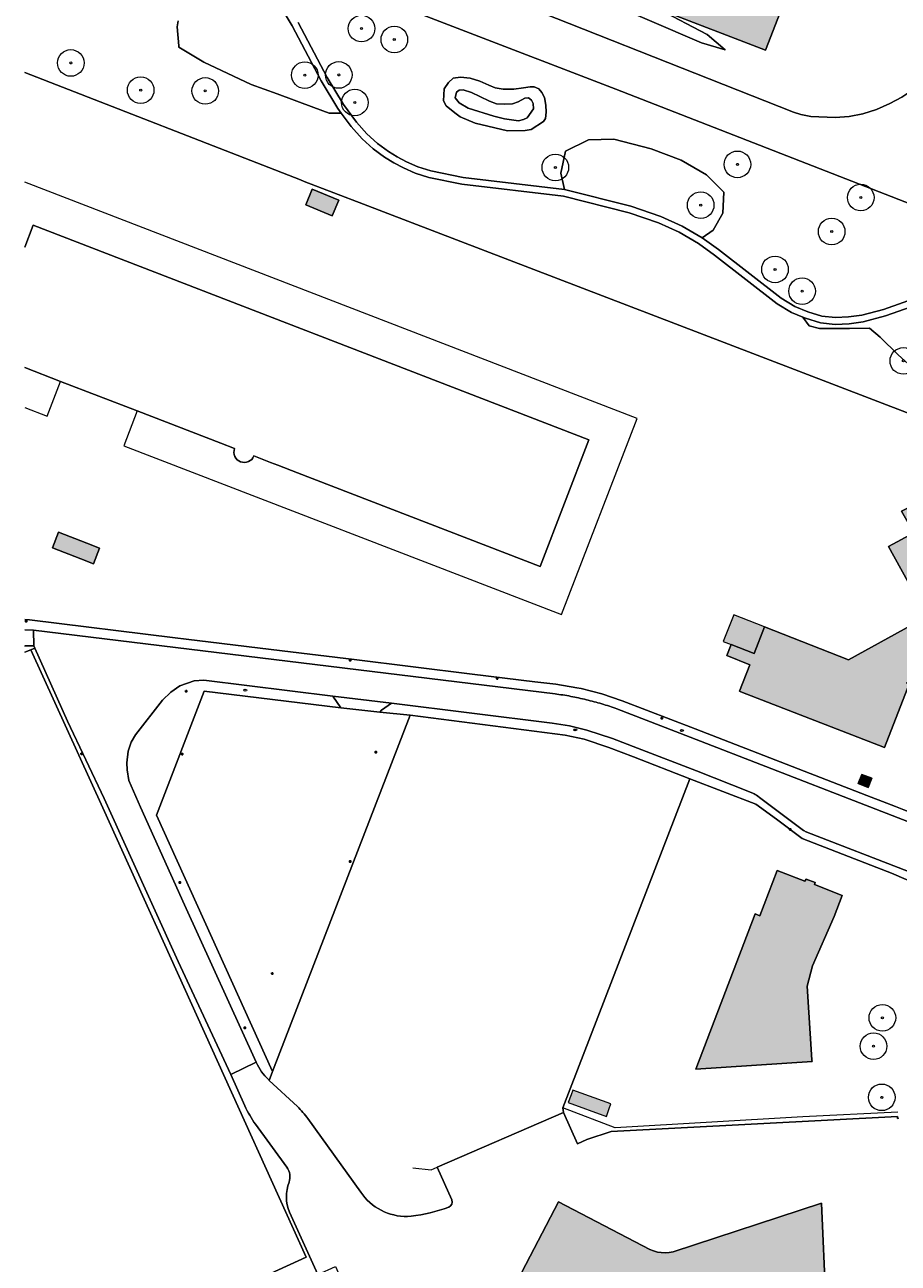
# Model space of a CAD drawing. Header units: metres. Extents: x 187482 to 189800, y 333582 to 335019.
# Tile 99 of 256: x 187483 to 187647, y 334447 to 334679. Entities that reach past the tile are written whole.
import ezdxf
from ezdxf.enums import TextEntityAlignment as Align

# ---------------------------------------------------------------- set-up
doc = ezdxf.new("R2010")
doc.units = ezdxf.units.M
doc.layers.get('0').update_dxf_attribs({"color": 252, "lineweight": 18})
for name, color, linetype, lineweight in [('B-WE-GR-BEPLANTING_CULTUUR_BODEMBEDEKKER-GV', 252, 'Continuous', 18), ('B-WE-GR-BEPLANTING_CULTUUR_BOSPLANTSOEN-GV', 252, 'Continuous', 18), ('B-WE-GR-BOOM-S', 252, 'Continuous', 18), ('B-WE-GR-HAAG-G', 252, 'GR-HAAG1-SO', 18), ('B-WE-IE-MEUBILAIR-S', 252, 'Continuous', 18), ('B-WE-IE-TERREINAFSCHEIDING_KUNSTMATIG_HEKWERK-G', 252, 'IE-TERREINAFSCHEIDING_KUNSTMATIG-SO', 18), ('B-WE-IE-TERREINAFSCHEIDING_KUNSTMATIG_MUUR-G', 252, 'IE-TERREINAFSCHEIDING_KUNSTMATIG-SO', 18), ('B-WE-OG-BEBOUWING-GV', 252, 'Continuous', 18), ('B-WE-OG-BEBOUWING_LAGE TRAFO-GV', 252, 'Continuous', 18), ('B-WE-OG-BEBOUWING_LUIFEL-GV', 252, 'Continuous', 18), ('B-WE-OG-TERREIN_ERF-GV', 252, 'Continuous', 18), ('B-WE-OG-WEG-GV', 252, 'Continuous', 18), ('B-WE-VH-GESLOTENVERHARDING_ASFALT-GV', 252, 'Continuous', 18), ('B-WE-VH-OPENVERHARDING_BETONSTRAATSTEEN-GV', 252, 'Continuous', 18), ('B-WE-VH-OPENVERHARDING_TEGEL-GV', 252, 'Continuous', 18)]:
    doc.layers.add(name, color=color, linetype=linetype, lineweight=lineweight)
doc.layers.add('B-WE-OG-BEBOUWING-V', color=7, linetype='Continuous', lineweight=18, true_color=0xf0f0f0)
doc.styles.add('NLCS-ISO', font='NLCS-ISO.ttf')
doc.linetypes.add('GR-HAAG1-SO', pattern='A,6,[176,NLCS.SHX,S=0.125,R=0,X=0,Y=0],-2', length=8)
doc.linetypes.add('IE-TERREINAFSCHEIDING_KUNSTMATIG-SO', pattern='A,4,[82,NLCS.SHX,S=0.75,R=90,X=0,Y=0],4,-2', length=10)

# ---------------------------------------------------------------- blocks, each defined once
blk = doc.blocks.new('SIE-MEUBILAIR_PAAL_LICHTMAST-SO')
for points in [[(-0.62, 0), (-1, 0)], [(-0.71, 0.71), (-0.44, 0.44)], [(0, 1), (0, 0.62)], [(0.44, 0.44), (0.71, 0.71)], [(1, 0), (0.62, 0)], [(-0.71, -0.71), (-0.44, -0.44)], [(0, -0.62), (0, -1)], [(0.44, -0.44), (0.71, -0.71)]]:
    blk.add_lwpolyline(points)
blk.add_circle((0, 0), 0.5)
blk = doc.blocks.new('SIE-MEUBILAIR_PUT_BRANDKRAAN-SO')
blk.add_ellipse((0, 0), major_axis=(1.25, 0), ratio=0.54)
at = {"style": 'NLCS-ISO'}
blk.add_text('bk', height=0.75, dxfattribs=at).set_placement((0.03, 0), align=Align.MIDDLE_CENTER)
blk = doc.blocks.new('SGR-BOOM_GBKN-SO')
at = {"color": 0, "linetype": 'ByBlock', "lineweight": 18}
for radius in [2, 0.15]:
    blk.add_circle((0, 0), radius, dxfattribs=at)

msp = doc.modelspace()

# ---------------------------------------------------------------- hatches: boundary and pattern name
at = {"layer": 'B-WE-OG-BEBOUWING-V'}
h = msp.add_hatch(color=256, dxfattribs=at)
h.dxf.hatch_style = 1
h.paths.add_polyline_path([(187553.338, 334827.464), (187554.429, 334828.265), (187555.943, 334828.804), (187557.113, 334828.939), (187558.248, 334828.729), (187601.306, 334812.163), (187599.606, 334807.767), (187595.149, 334809.443), (187580.303, 334771.001), (187541.889, 334785.874), (187540.109, 334781.22), (187535.701, 334782.844), (187552.352, 334826.114)], flags=16)
h.paths.add_polyline_path([(187589.586, 334750.132), (187628.069, 334735.255), (187629.946, 334740.103), (187634.055, 334738.396), (187617.563, 334695.451), (187617.078, 334694.733), (187616.407, 334693.963), (187615.338, 334693.145), (187614.323, 334692.69), (187613.187, 334692.546), (187611.573, 334692.689), (187568.407, 334709.194), (187570.007, 334713.678), (187574.916, 334711.742)], flags=16)
h.paths.add_polyline_path([(187650.33, 334793.196), (187654.09, 334802.962), (187610.607, 334819.634), (187609.957, 334817.885), (187604.671, 334819.944), (187605.343, 334821.701), (187545.959, 334844.493), (187540.642, 334830.47), (187505.232, 334738.358), (187516.869, 334733.905), (187533.509, 334777.149), (187537.919, 334775.491), (187536.117, 334770.778), (187574.489, 334756.01), (187559.677, 334717.613), (187564.29, 334715.723), (187562.571, 334711.402), (187519.469, 334728.109), (187514.785, 334715.855), (187558.236, 334699.086), (187559.469, 334702.465), (187564.707, 334700.45), (187563.447, 334697.132), (187601.954, 334682.305), (187621.98, 334674.594), (187642.526, 334727.459), (187648.66, 334725.003), (187649.887, 334726.574), (187652.542, 334725.706), (187645.518, 334708.164), (187657.836, 334703.232), (187660.943, 334710.992), (187663.764, 334718.314), (187671.44, 334738.236), (187674.636, 334746.531), (187662.522, 334751.199), (187658.687, 334741.247), (187656.237, 334742.116), (187655.874, 334744.248), (187649.845, 334746.585), (187663.799, 334783.203), (187652.882, 334787.42), (187636.302, 334744.247), (187632.166, 334745.838), (187633.972, 334750.502), (187595.556, 334765.256), (187610.44, 334803.694), (187605.453, 334805.569), (187607.054, 334809.952)], flags=17)
h.paths.add_polyline_path([(187639.547, 334843.474), (187638.598, 334840.801), (187647.916, 334837.412), (187650.437, 334844.531), (187649.83, 334844.746), (187641.094, 334847.834)], flags=16)
h.paths.add_polyline_path([(187653.268, 334800.826), (187650.33, 334793.196), (187652.882, 334787.42), (187663.204, 334783.433), (187667.76, 334795.228)], flags=16)
h = msp.add_hatch(color=256, dxfattribs=at)
h.dxf.hatch_style = 1
h.paths.add_polyline_path([(187541.79, 334646.437), (187536.788, 334648.496), (187535.588, 334645.577), (187540.59, 334643.518)], flags=17)
h = msp.add_hatch(color=256, dxfattribs=at)
h.dxf.hatch_style = 1
h.paths.add_polyline_path([(187489.538, 334612.39), (187482.806, 334614.988)], flags=16)
h.paths.add_polyline_path([(187588.797, 334601.438), (187484.39, 334641.725)], flags=17)
h = msp.add_hatch(color=256, dxfattribs=at)
h.dxf.hatch_style = 1
h.paths.add_polyline_path([(187484.39, 334641.725), (187482.806, 334637.621)], flags=17)
h = msp.add_hatch(color=256, dxfattribs=at)
h.dxf.hatch_style = 1
h.paths.add_polyline_path([(187519.666, 334600.765), (187503.942, 334606.832)], flags=17)
h = msp.add_hatch(color=256, dxfattribs=at)
h.dxf.hatch_style = 1
h.paths.add_polyline_path([(187522.237, 334599.773), (187519.666, 334600.765)], flags=17)
h = msp.add_hatch(color=256, dxfattribs=at)
h.dxf.hatch_style = 1
h.paths.add_polyline_path([(187522.129, 334599.408), (187522.098, 334599.029)], flags=17)
h = msp.add_hatch(color=256, dxfattribs=at)
h.dxf.hatch_style = 1
h.paths.add_polyline_path([(187522.237, 334599.773), (187522.129, 334599.408)], flags=17)
h = msp.add_hatch(color=256, dxfattribs=at)
h.dxf.hatch_style = 1
h.paths.add_polyline_path([(187579.612, 334577.634), (187588.797, 334601.438)], flags=17)
h = msp.add_hatch(color=256, dxfattribs=at)
h.dxf.hatch_style = 1
h.paths.add_polyline_path([(187522.098, 334599.029), (187522.144, 334598.652)], flags=17)
h = msp.add_hatch(color=256, dxfattribs=at)
h.dxf.hatch_style = 1
h.paths.add_polyline_path([(187522.144, 334598.652), (187522.265, 334598.291)], flags=17)
h = msp.add_hatch(color=256, dxfattribs=at)
h.dxf.hatch_style = 1
h.paths.add_polyline_path([(187522.265, 334598.291), (187522.457, 334597.962)], flags=17)
h = msp.add_hatch(color=256, dxfattribs=at)
h.dxf.hatch_style = 1
h.paths.add_polyline_path([(187522.457, 334597.962), (187522.711, 334597.679)], flags=17)
h = msp.add_hatch(color=256, dxfattribs=at)
h.dxf.hatch_style = 1
h.paths.add_polyline_path([(187522.711, 334597.679), (187523.018, 334597.454)], flags=17)
h = msp.add_hatch(color=256, dxfattribs=at)
h.dxf.hatch_style = 1
h.paths.add_polyline_path([(187523.018, 334597.454), (187523.364, 334597.295)], flags=17)
h = msp.add_hatch(color=256, dxfattribs=at)
h.dxf.hatch_style = 1
h.paths.add_polyline_path([(187523.364, 334597.295), (187523.725, 334597.187)], flags=17)
h = msp.add_hatch(color=256, dxfattribs=at)
h.dxf.hatch_style = 1
h.paths.add_polyline_path([(187523.725, 334597.187), (187524.1, 334597.154)], flags=17)
h = msp.add_hatch(color=256, dxfattribs=at)
h.dxf.hatch_style = 1
h.paths.add_polyline_path([(187524.1, 334597.154), (187524.474, 334597.196)], flags=17)
h = msp.add_hatch(color=256, dxfattribs=at)
h.dxf.hatch_style = 1
h.paths.add_polyline_path([(187524.474, 334597.196), (187524.832, 334597.313)], flags=17)
h = msp.add_hatch(color=256, dxfattribs=at)
h.dxf.hatch_style = 1
h.paths.add_polyline_path([(187524.832, 334597.313), (187525.159, 334597.499)], flags=17)
h = msp.add_hatch(color=256, dxfattribs=at)
h.dxf.hatch_style = 1
h.paths.add_polyline_path([(187525.159, 334597.499), (187525.443, 334597.747)], flags=17)
h = msp.add_hatch(color=256, dxfattribs=at)
h.dxf.hatch_style = 1
h.paths.add_polyline_path([(187525.443, 334597.747), (187525.671, 334598.046)], flags=17)
h = msp.add_hatch(color=256, dxfattribs=at)
h.dxf.hatch_style = 1
h.paths.add_polyline_path([(187525.671, 334598.046), (187525.835, 334598.385)], flags=17)
h = msp.add_hatch(color=256, dxfattribs=at)
h.dxf.hatch_style = 1
h.paths.add_polyline_path([(187528.962, 334597.178), (187525.835, 334598.385)], flags=17)
h = msp.add_hatch(color=256, dxfattribs=at)
h.dxf.hatch_style = 1
h.paths.add_polyline_path([(187530.334, 334596.649), (187528.962, 334597.178)], flags=17)
h = msp.add_hatch(color=256, dxfattribs=at)
h.dxf.hatch_style = 1
h.paths.add_polyline_path([(187530.334, 334596.649), (187534.05, 334595.215)], flags=17)
h = msp.add_hatch(color=256, dxfattribs=at)
h.dxf.hatch_style = 1
h.paths.add_polyline_path([(187534.05, 334595.215), (187579.612, 334577.634)], flags=17)
h = msp.add_hatch(color=256, dxfattribs=at)
h.dxf.hatch_style = 1
h.paths.add_polyline_path([(187649.813, 334583.926), (187645.08, 334581.348), (187652.327, 334568.238), (187637.597, 334560.111), (187621.767, 334566.303), (187619.835, 334561.28), (187615.5, 334562.979), (187614.684, 334560.866), (187619.036, 334559.173), (187617.093, 334554.182), (187617.328, 334554.09), (187644.302, 334543.586), (187649.011, 334555.701), (187648.47, 334555.671), (187656.575, 334560.505), (187660.93, 334552.584), (187672.336, 334558.817), (187656.593, 334587.637), (187651.841, 334585.058), (187649.57, 334589.086), (187647.555, 334588.007)], flags=17)
h.paths.add_polyline_path([(187621.767, 334566.303), (187617.459, 334567.988), (187616.001, 334568.558), (187614.042, 334563.549), (187615.501, 334562.979), (187619.835, 334561.28)], flags=16)
h = msp.add_hatch(color=256, dxfattribs=at)
h.dxf.hatch_style = 1
h.paths.add_polyline_path([(187493.346, 334579.046), (187495.736, 334578.131), (187496.865, 334581.079), (187494.471, 334581.996), (187489.13, 334584.041), (187488.001, 334581.093)], flags=17)
h = msp.add_hatch(color=256, dxfattribs=at)
h.dxf.hatch_style = 1
h.paths.add_polyline_path([(187639.413, 334536.845), (187641.294, 334536.107), (187641.97, 334537.839), (187640.056, 334538.562)], flags=17)
h = msp.add_hatch(color=256, dxfattribs=at)
h.dxf.hatch_style = 1
h.paths.add_polyline_path([(187630.716, 334484.598), (187630.693, 334484.943), (187629.788, 334498.776), (187630.811, 334502.59), (187634.852, 334511.833), (187636.388, 334515.817), (187631.173, 334517.864), (187631.3, 334518.235), (187629.587, 334518.905), (187629.389, 334518.519), (187624.181, 334520.532), (187620.888, 334512.014), (187620.021, 334512.349), (187608.903, 334483.173)], flags=17)
h = msp.add_hatch(color=256, dxfattribs=at)
h.dxf.hatch_style = 1
h.paths.add_polyline_path([(187585.468, 334478.391), (187584.929, 334476.908), (187592.074, 334474.316), (187592.612, 334475.799), (187592.917, 334476.64), (187585.773, 334479.232)], flags=17)
h = msp.add_hatch(color=256, dxfattribs=at)
h.dxf.hatch_style = 1
h.paths.add_polyline_path([(187600.267, 334449.306), (187583.076, 334458.272), (187571.601, 334436.267), (187583.499, 334430.084), (187584.024, 334429.766), (187584.505, 334429.383), (187584.932, 334428.942), (187585.299, 334428.45), (187585.601, 334427.915), (187585.832, 334427.346), (187585.988, 334426.752), (187586.066, 334426.143), (187586.066, 334425.529), (187585.988, 334424.92), (187585.832, 334424.326), (187585.602, 334423.757), (187585.486, 334423.531), (187583.831, 334420.313), (187599.778, 334411.974), (187601.756, 334415.754), (187605.186, 334422.31), (187621.812, 334420.383), (187634.142, 334420.933), (187632.518, 334458.036), (187604.598, 334448.897), (187603.873, 334448.75), (187603.135, 334448.689), (187602.396, 334448.715), (187601.665, 334448.828), (187600.952, 334449.026)], flags=17)

# ---------------------------------------------------------------- linework, layer by layer
at = {"layer": 'B-WE-GR-BEPLANTING_CULTUUR_BODEMBEDEKKER-GV', "flags": 128}
for points in [[(187529.369, 334482.715), (187507.55, 334530.925), (187516.487, 334554.187), (187542.195, 334551.067), (187540.693, 334553.26), (187516.444, 334556.24), (187514.657, 334556.118), (187511.962, 334555.184), (187510.225, 334554.012), (187508.677, 334552.503), (187503.628, 334546.007), (187502.793, 334544.592), (187502.258, 334542.907), (187501.971, 334540.722), (187502.022, 334539.389), (187502.362, 334537.388), (187504.546, 334532.384), (187512.805, 334514.028), (187526.293, 334484.474)], [(187528.633, 334481.174), (187528.737, 334481.078), (187529.369, 334482.715)]]:
    msp.add_lwpolyline(points, dxfattribs=at)
at = {"layer": 'B-WE-GR-BEPLANTING_CULTUUR_BODEMBEDEKKER-GV'}
msp.add_lwpolyline([(187526.293, 334484.474, 0.0964364), (187528.633, 334481.174)], format="xyb", dxfattribs=at)
at = {"layer": 'B-WE-GR-BEPLANTING_CULTUUR_BOSPLANTSOEN-GV'}
msp.add_lwpolyline([(187629.011, 334624.441), (187626.877, 334625.312), (187624.181, 334626.953), (187612.369, 334636.108), (187609.38, 334638.294), (187605.742, 334640.398), (187601.847, 334642.169), (187596.33, 334644.068), (187584, 334647.164), (187564.949, 334649.415), (187558.749, 334650.7), (187556.185, 334651.503), (187553.969, 334652.481), (187552.124, 334653.442), (187550.412, 334654.506), (187548.233, 334656.066), (187546.169, 334657.975), (187544.127, 334660.282), (187542.247, 334662.793), (187539.983, 334662.793), (187537.122, 334663.849), (187530.201, 334666.403), (187525.35, 334668.194), (187516.465, 334672.374), (187511.762, 334675.162), (187511.74, 334675.4), (187511.413, 334678.994), (187511.646, 334680.155)], dxfattribs=at)
at = {"layer": 'B-WE-GR-BEPLANTING_CULTUUR_BOSPLANTSOEN-GV', "flags": 128}
for points in [[(187482.806, 334670.434), (187534.616, 334650.224), (187535.316, 334649.955), (187546.456, 334645.681), (187614.196, 334619.691), (187656.301, 334603.536)], [(187650.599, 334614.038), (187646.902, 334617.41), (187643.53, 334620.672), (187641.542, 334622.38), (187637.766, 334622.304), (187632.111, 334622.304), (187630.154, 334622.847), (187629.011, 334624.441)], [(187482.806, 334561.534), (187483.961, 334561.985), (187484.705, 334562.287), (187484.527, 334562.686), (187483.012, 334562.735), (187482.806, 334562.675)]]:
    msp.add_lwpolyline(points, dxfattribs=at)
msp.add_lwpolyline([(187584.236, 334648.445), (187596.701, 334645.315), (187602.329, 334643.378), (187606.338, 334641.555), (187610.091, 334639.384), (187612.129, 334640.769), (187613.966, 334643.984), (187614.119, 334647.964), (187610.904, 334651.179), (187606.159, 334653.934), (187600.495, 334656.078), (187593.453, 334657.915), (187588.707, 334657.762), (187584.421, 334655.618), (187583.503, 334651.485)], close=True, dxfattribs=at)
at = {"layer": 'B-WE-GR-HAAG-G', "ltscale": 0.2, "flags": 128}
msp.add_lwpolyline([(187583.896, 334475.917), (187607.772, 334537.744)], dxfattribs=at)
at = {"layer": 'B-WE-IE-TERREINAFSCHEIDING_KUNSTMATIG_HEKWERK-G', "ltscale": 0.2}
for points in [[(187671.735, 334696.145), (187660.703, 334667.347), (187651.825, 334644.7), (187593.834, 334667.281), (187535.037, 334689.93)], [(187564.145, 334687.97), (187627.234, 334662.986), (187628.625, 334662.558), (187630.479, 334662.153), (187635.092, 334661.944), (187637.682, 334662.163), (187640.251, 334662.673), (187642.822, 334663.465), (187645.351, 334664.587), (187647.569, 334665.758), (187649.648, 334667.172), (187651.462, 334668.729), (187653.515, 334670.891), (187655.201, 334673.07), (187656.787, 334675.632), (187657.899, 334678.132), (187658.703, 334680.686)]]:
    msp.add_lwpolyline(points, dxfattribs=at)
at = {"layer": 'B-WE-IE-TERREINAFSCHEIDING_KUNSTMATIG_HEKWERK-G', "ltscale": 0.2, "flags": 128}
for points in [[(187658.882, 334588.772), (187659.671, 334595.17), (187656.301, 334603.536), (187614.196, 334619.691), (187546.456, 334645.681), (187535.316, 334649.955), (187534.616, 334650.224), (187482.806, 334670.434)], [(187482.806, 334561.534), (187483.961, 334561.985), (187497.454, 334532.27), (187535.697, 334447.834), (187498.491, 334430.819), (187502.155, 334423.345)], [(187542.195, 334551.067), (187516.487, 334554.187), (187507.55, 334530.925), (187529.369, 334482.715), (187555.192, 334549.655)], [(187646.833, 334475.11), (187628.96, 334474.242), (187593.702, 334472.18), (187583.896, 334475.917)]]:
    msp.add_lwpolyline(points, dxfattribs=at)
at = {"layer": 'B-WE-IE-TERREINAFSCHEIDING_KUNSTMATIG_MUUR-G', "ltscale": 0.2, "flags": 128}
for points in [[(187624.01, 334530.125), (187628.839, 334526.505), (187642.915, 334521.056), (187645.646, 334519.999)], [(187646.746, 334474.283), (187592.955, 334471.484), (187588.411, 334469.966), (187586.67, 334469.176), (187583.992, 334475.068), (187560.282, 334464.768)], [(187555.745, 334464.629), (187559.162, 334464.282), (187560.282, 334464.768)]]:
    msp.add_lwpolyline(points, dxfattribs=at)
at = {"layer": 'B-WE-OG-BEBOUWING-GV', "flags": 128}
for points in [[(187601.954, 334682.305), (187621.98, 334674.594), (187642.526, 334727.459)], [(187482.806, 334614.988), (187489.538, 334612.39)], [(187634.142, 334420.933), (187632.518, 334458.036), (187604.598, 334448.897), (187603.873, 334448.75), (187603.135, 334448.689), (187602.396, 334448.715), (187601.665, 334448.828), (187600.952, 334449.026), (187600.267, 334449.306), (187583.076, 334458.272), (187571.601, 334436.267)]]:
    msp.add_lwpolyline(points, dxfattribs=at)
for points in [[(187541.79, 334646.437), (187536.788, 334648.496), (187535.588, 334645.577), (187540.59, 334643.518)], [(187649.813, 334583.926), (187645.08, 334581.348), (187652.327, 334568.238), (187637.597, 334560.111), (187621.767, 334566.303), (187619.835, 334561.28), (187615.5, 334562.979), (187614.684, 334560.866), (187619.036, 334559.173), (187617.093, 334554.182), (187617.328, 334554.09), (187644.302, 334543.586), (187649.011, 334555.701), (187648.47, 334555.671), (187656.575, 334560.505), (187660.93, 334552.584), (187672.336, 334558.817), (187656.593, 334587.637), (187651.841, 334585.058), (187649.57, 334589.086), (187647.555, 334588.007)], [(187493.346, 334579.046), (187495.736, 334578.131), (187496.865, 334581.079), (187494.471, 334581.996), (187489.13, 334584.041), (187488.001, 334581.093)], [(187630.716, 334484.598), (187630.693, 334484.943), (187629.788, 334498.776), (187630.811, 334502.59), (187634.852, 334511.833), (187636.388, 334515.817), (187631.173, 334517.864), (187631.3, 334518.235), (187629.587, 334518.905), (187629.389, 334518.519), (187624.181, 334520.532), (187620.888, 334512.014), (187620.021, 334512.349), (187608.903, 334483.173)]]:
    msp.add_lwpolyline(points, close=True, dxfattribs=at)
at = {"layer": 'B-WE-OG-BEBOUWING-GV'}
msp.add_lwpolyline([(187489.538, 334612.39), (187503.942, 334606.832), (187519.666, 334600.765), (187522.237, 334599.773), (187522.129, 334599.408), (187522.098, 334599.029), (187522.144, 334598.652), (187522.265, 334598.291), (187522.457, 334597.962), (187522.711, 334597.679), (187523.018, 334597.454), (187523.364, 334597.295), (187523.725, 334597.187), (187524.1, 334597.154), (187524.474, 334597.196), (187524.832, 334597.313), (187525.159, 334597.499), (187525.443, 334597.747), (187525.671, 334598.046), (187525.835, 334598.385), (187528.962, 334597.178), (187530.334, 334596.649), (187534.05, 334595.215), (187579.612, 334577.634), (187588.797, 334601.438), (187484.39, 334641.725), (187482.806, 334637.621)], dxfattribs=at)
at = {"layer": 'B-WE-OG-BEBOUWING_LAGE TRAFO-GV', "flags": 128}
msp.add_lwpolyline([(187639.413, 334536.845), (187641.294, 334536.107), (187641.97, 334537.839), (187640.056, 334538.562)], close=True, dxfattribs=at)
at = {"layer": 'B-WE-OG-BEBOUWING_LUIFEL-GV'}
for points in [[(187522.265, 334598.291), (187522.144, 334598.652), (187522.098, 334599.029), (187522.129, 334599.408), (187522.237, 334599.773), (187519.666, 334600.765), (187503.942, 334606.832), (187501.448, 334600.291), (187583.623, 334568.583), (187597.848, 334605.449), (187482.806, 334649.839)], [(187482.806, 334607.484), (187487.018, 334605.859), (187489.538, 334612.39), (187482.806, 334614.988)]]:
    msp.add_lwpolyline(points, dxfattribs=at)
at = {"layer": 'B-WE-OG-BEBOUWING_LUIFEL-GV', "flags": 128}
msp.add_lwpolyline([(187482.806, 334637.621), (187484.39, 334641.725), (187588.797, 334601.438), (187579.612, 334577.634), (187534.05, 334595.215), (187530.334, 334596.649), (187528.962, 334597.178), (187525.835, 334598.385), (187525.671, 334598.046), (187525.443, 334597.747), (187525.159, 334597.499), (187524.832, 334597.313), (187524.474, 334597.196), (187524.1, 334597.154), (187523.725, 334597.187), (187523.364, 334597.295), (187523.018, 334597.454), (187522.711, 334597.679), (187522.457, 334597.962), (187522.265, 334598.291)], dxfattribs=at)
for points in [[(187621.767, 334566.303), (187617.459, 334567.988), (187616.001, 334568.558), (187614.042, 334563.549), (187615.501, 334562.979), (187619.835, 334561.28)], [(187585.468, 334478.391), (187584.929, 334476.908), (187592.074, 334474.316), (187592.612, 334475.799), (187592.917, 334476.64), (187585.773, 334479.232)]]:
    msp.add_lwpolyline(points, close=True, dxfattribs=at)
at = {"layer": 'B-WE-OG-TERREIN_ERF-GV', "flags": 128}
for points in [[(187676.288, 334737.163), (187671.946, 334738.124), (187671.44, 334738.236), (187663.764, 334718.314), (187660.943, 334710.992), (187657.836, 334703.232), (187645.518, 334708.164), (187652.542, 334725.706), (187649.887, 334726.574), (187648.66, 334725.003), (187642.526, 334727.459), (187621.98, 334674.594), (187601.954, 334682.305), (187611.029, 334677.561), (187614.372, 334674.666), (187609.93, 334675.981), (187589.958, 334684.653), (187564.995, 334693.135), (187559.084, 334695.843), (187558.496, 334696.943), (187558.236, 334699.086), (187514.785, 334715.855), (187519.469, 334728.109)], [(187535.037, 334689.93), (187593.834, 334667.281), (187651.825, 334644.7), (187660.703, 334667.347), (187671.735, 334696.145)], [(187658.703, 334680.686), (187657.899, 334678.132), (187656.787, 334675.632), (187655.201, 334673.07), (187653.515, 334670.891), (187651.462, 334668.729), (187649.648, 334667.172), (187647.569, 334665.758), (187645.351, 334664.587), (187642.822, 334663.465), (187640.251, 334662.673), (187637.682, 334662.163), (187635.092, 334661.944), (187630.479, 334662.153), (187628.625, 334662.558), (187627.234, 334662.986), (187564.145, 334687.97)], [(187564.145, 334687.97), (187627.234, 334662.986), (187628.625, 334662.558), (187630.479, 334662.153), (187635.092, 334661.944), (187637.682, 334662.163), (187640.251, 334662.673), (187642.822, 334663.465), (187645.351, 334664.587), (187647.569, 334665.758), (187649.648, 334667.172), (187651.462, 334668.729), (187653.515, 334670.891), (187655.201, 334673.07), (187656.787, 334675.632), (187657.899, 334678.132), (187658.703, 334680.686)], [(187482.806, 334637.621), (187484.39, 334641.725), (187588.797, 334601.438), (187579.612, 334577.634), (187534.05, 334595.215), (187530.334, 334596.649), (187528.962, 334597.178), (187525.835, 334598.385), (187525.671, 334598.046), (187525.443, 334597.747), (187525.159, 334597.499), (187524.832, 334597.313), (187524.474, 334597.196), (187524.1, 334597.154), (187523.725, 334597.187), (187523.364, 334597.295), (187523.018, 334597.454), (187522.711, 334597.679), (187522.457, 334597.962), (187522.265, 334598.291), (187522.144, 334598.652), (187522.098, 334599.029), (187522.129, 334599.408), (187522.237, 334599.773), (187519.666, 334600.765), (187503.942, 334606.832)], [(187482.806, 334567.687), (187482.814, 334567.688), (187483.68, 334567.582), (187511.038, 334564.243), (187513.124, 334563.989), (187531.176, 334561.786), (187544.704, 334560.13), (187566.845, 334557.412), (187578.666, 334555.96), (187582.578, 334555.48), (187586.537, 334554.835), (187587.322, 334554.671), (187591.209, 334553.681), (187595.014, 334552.41), (187608.785, 334547.124), (187627.004, 334540.07), (187641.029, 334534.615), (187644.755, 334533.166), (187646.413, 334532.521), (187647.979, 334531.912), (187652.298, 334530.233), (187653.529, 334529.754), (187655.487, 334528.992), (187657.301, 334528.286)], [(187524.127, 334476.281), (187521.543, 334482.205), (187511.634, 334503.431), (187497.713, 334534.047), (187490.837, 334548.536), (187484.705, 334562.287), (187483.961, 334561.985), (187497.454, 334532.27), (187535.697, 334447.834), (187498.491, 334430.819)], [(187483.961, 334561.985), (187482.806, 334561.534)], [(187482.806, 334423.84), (187498.491, 334430.819), (187535.697, 334447.834), (187497.454, 334532.27), (187483.961, 334561.985)], [(187563.039, 334458.631), (187560.282, 334464.768), (187583.992, 334475.068), (187583.896, 334475.917), (187607.772, 334537.744), (187597.184, 334541.838), (187592.571, 334543.607), (187587.879, 334545.152), (187584.342, 334545.959), (187555.192, 334549.655), (187529.369, 334482.715), (187528.737, 334481.078), (187534.052, 334476.163)], [(187649.321, 334518.437), (187648.409, 334518.825), (187645.646, 334519.999), (187642.915, 334521.056), (187628.839, 334526.505), (187624.01, 334530.125), (187620.189, 334532.977), (187607.772, 334537.744), (187583.896, 334475.917), (187583.992, 334475.068), (187586.67, 334469.176), (187588.411, 334469.966), (187592.955, 334471.484), (187646.746, 334474.283), (187646.783, 334473.942), (187646.991, 334473.961)], [(187526.293, 334484.474), (187521.543, 334482.205), (187524.127, 334476.281)], [(187534.052, 334476.163), (187528.737, 334481.078), (187528.633, 334481.174)], [(187536.009, 334473.895), (187545.932, 334460.086), (187546.304, 334459.568)], [(187546.304, 334459.568), (187545.932, 334460.086), (187536.009, 334473.895)], [(187646.991, 334473.961), (187646.783, 334473.942), (187646.746, 334474.283), (187592.955, 334471.484), (187588.411, 334469.966), (187586.67, 334469.176), (187583.992, 334475.068), (187560.282, 334464.768), (187563.039, 334458.631)], [(187532.037, 334464.758), (187526.154, 334472.824)], [(187526.154, 334472.824), (187532.037, 334464.758)], [(187571.601, 334436.267), (187583.076, 334458.272), (187600.267, 334449.306), (187600.952, 334449.026), (187601.665, 334448.828), (187602.396, 334448.715), (187603.135, 334448.689), (187603.873, 334448.75), (187604.598, 334448.897), (187632.518, 334458.036), (187634.142, 334420.933)], [(187538.771, 334442.056), (187537.663, 334444.495), (187537.854, 334444.582), (187532.534, 334456.324)], [(187532.534, 334456.324), (187537.854, 334444.582), (187541.184, 334446.093), (187545.575, 334436.359), (187545.613, 334436.275)]]:
    msp.add_lwpolyline(points, dxfattribs=at)
for points in [[(187601.954, 334682.305), (187563.447, 334697.132), (187564.707, 334700.45), (187559.469, 334702.465), (187558.236, 334699.086), (187558.496, 334696.943), (187559.084, 334695.843), (187564.995, 334693.135), (187589.958, 334684.653), (187609.93, 334675.981), (187614.372, 334674.666), (187611.029, 334677.561)], [(187535.588, 334645.577), (187536.788, 334648.496), (187541.79, 334646.437), (187540.59, 334643.518)], [(187619.835, 334561.28), (187621.767, 334566.303), (187637.597, 334560.111), (187652.327, 334568.238), (187645.08, 334581.348), (187649.813, 334583.926), (187647.555, 334588.007), (187649.57, 334589.086), (187651.841, 334585.058), (187656.593, 334587.637), (187672.336, 334558.817), (187660.93, 334552.584), (187656.575, 334560.505), (187648.47, 334555.671), (187649.011, 334555.701), (187644.302, 334543.586), (187617.328, 334554.09), (187617.093, 334554.182), (187619.036, 334559.173), (187614.684, 334560.866), (187615.5, 334562.979)], [(187493.346, 334579.046), (187488.001, 334581.093), (187489.13, 334584.041), (187494.471, 334581.996), (187496.865, 334581.079), (187495.736, 334578.131)], [(187555.192, 334549.655), (187549.519, 334550.272), (187542.195, 334551.067), (187516.487, 334554.187), (187507.55, 334530.925), (187529.369, 334482.715)], [(187641.97, 334537.839), (187641.294, 334536.107), (187639.413, 334536.845), (187640.056, 334538.562)], [(187630.716, 334484.598), (187608.903, 334483.173), (187620.021, 334512.349), (187620.888, 334512.014), (187624.181, 334520.532), (187629.389, 334518.519), (187629.587, 334518.905), (187631.3, 334518.235), (187631.173, 334517.864), (187636.388, 334515.817), (187634.852, 334511.833), (187630.811, 334502.59), (187629.788, 334498.776), (187630.693, 334484.943)]]:
    msp.add_lwpolyline(points, close=True, dxfattribs=at)
at = {"layer": 'B-WE-OG-TERREIN_ERF-GV'}
for points in [[(187683.39, 334544.582), (187682.02, 334547.052), (187658.882, 334588.772), (187659.671, 334595.17), (187656.301, 334603.536), (187614.196, 334619.691), (187546.456, 334645.681), (187535.316, 334649.955), (187534.616, 334650.224), (187482.806, 334670.434)], [(187503.942, 334606.832), (187489.538, 334612.39), (187482.806, 334614.988)]]:
    msp.add_lwpolyline(points, dxfattribs=at)
for points in [[(187528.633, 334481.174, -0.0964364), (187526.293, 334484.474)], [(187526.154, 334472.824, -0.0401449), (187524.127, 334476.281)], [(187524.127, 334476.281, 0.0401449), (187526.154, 334472.824)], [(187534.052, 334476.163, -0.0310294), (187536.009, 334473.895)], [(187536.009, 334473.895, 0.0310294), (187534.052, 334476.163)], [(187532.451, 334461.941, 0.2442257), (187532.037, 334464.758)], [(187532.037, 334464.758, -0.2442257), (187532.451, 334461.941)], [(187532.534, 334456.324, -0.1881771), (187532.451, 334461.941)], [(187532.451, 334461.941, 0.1881771), (187532.534, 334456.324)], [(187546.304, 334459.568, 0.2555368), (187555.386, 334455.55)], [(187555.386, 334455.55, -0.2555368), (187546.304, 334459.568)], [(187562.484, 334457.266, 0.3966012), (187563.039, 334458.631)], [(187563.039, 334458.631, -0.3966012), (187562.484, 334457.266)], [(187555.386, 334455.55, 0.0622435), (187562.484, 334457.266)], [(187562.484, 334457.266, -0.0622435), (187555.386, 334455.55)]]:
    msp.add_lwpolyline(points, format="xyb", dxfattribs=at)
at = {"layer": 'B-WE-OG-WEG-GV'}
msp.add_lwpolyline([(187714.339, 334748.612), (187716.696, 334754.7), (187715.124, 334754.022), (187693.967, 334744.912), (187691.402, 334743.807), (187687.633, 334742.184), (187687.784, 334741.918), (187676.702, 334737.071), (187686.149, 334733.431), (187684.351, 334728.765), (187671.735, 334696.145), (187660.703, 334667.347), (187651.825, 334644.7), (187593.834, 334667.281), (187535.037, 334689.93), (187485.999, 334708.669), (187482.806, 334713.854)], dxfattribs=at)
at = {"layer": 'B-WE-OG-WEG-GV', "flags": 128}
for points in [[(187511.646, 334680.155), (187511.413, 334678.994), (187511.74, 334675.4), (187511.762, 334675.162), (187516.465, 334672.374), (187525.35, 334668.194), (187530.201, 334666.403), (187537.122, 334663.849), (187539.983, 334662.793), (187542.247, 334662.793), (187541.602, 334663.654), (187538.504, 334668.863), (187533.023, 334679.202), (187530.908, 334682.724)], [(187534.155, 334679.842), (187539.638, 334669.5), (187542.684, 334664.378), (187545.136, 334661.104), (187547.099, 334658.885), (187549.056, 334657.076), (187551.134, 334655.588), (187552.768, 334654.572), (187554.532, 334653.653), (187556.643, 334652.722), (187559.076, 334651.96), (187565.158, 334650.699), (187584.236, 334648.445), (187583.503, 334651.485), (187584.421, 334655.618), (187588.707, 334657.762), (187593.453, 334657.915), (187600.495, 334656.078), (187606.159, 334653.934), (187610.904, 334651.179), (187614.119, 334647.964), (187613.966, 334643.984), (187612.129, 334640.769), (187610.091, 334639.384), (187613.149, 334637.148), (187624.921, 334628.024), (187627.464, 334626.476), (187629.911, 334625.477), (187632.551, 334624.648), (187635.097, 334624.399), (187637.588, 334624.507), (187640.058, 334624.833), (187644.162, 334625.922), (187652.438, 334628.85)], [(187652.89, 334627.631), (187644.546, 334624.679), (187640.311, 334623.555), (187637.701, 334623.211), (187635.062, 334623.096), (187632.29, 334623.367), (187629.47, 334624.253), (187629.011, 334624.441), (187630.154, 334622.847), (187632.111, 334622.304), (187637.766, 334622.304), (187641.542, 334622.38), (187643.53, 334620.672), (187646.902, 334617.41), (187650.599, 334614.038)], [(187482.806, 334562.675), (187483.012, 334562.735), (187482.806, 334562.713)]]:
    msp.add_lwpolyline(points, dxfattribs=at)
for points in [[(187580.277, 334661.214), (187577.978, 334659.715), (187576.849, 334659.538), (187573.532, 334659.481), (187567.423, 334660.897), (187564.61, 334662.073), (187563.629, 334662.825), (187561.996, 334664.179), (187561.467, 334665.107), (187561.615, 334667.367), (187562.417, 334668.548), (187563.295, 334669.328), (187564.676, 334669.53), (187566.458, 334669.332), (187568.292, 334668.807), (187570.025, 334668.056), (187571.206, 334667.555), (187572.662, 334667.281), (187574.696, 334667.308), (187576.478, 334667.561), (187577.733, 334667.714), (187578.486, 334667.715), (187579.391, 334667.364), (187579.944, 334666.637), (187580.447, 334665.734), (187580.7, 334664.303), (187580.752, 334662.947), (187580.628, 334661.767)], [(187580.277, 334661.214), (187580.628, 334661.767), (187580.752, 334662.947), (187580.7, 334664.303), (187580.447, 334665.734), (187579.944, 334666.637), (187579.391, 334667.364), (187578.486, 334667.715), (187577.733, 334667.714), (187576.478, 334667.561), (187574.696, 334667.308), (187572.662, 334667.281), (187571.206, 334667.555), (187570.025, 334668.056), (187568.292, 334668.807), (187566.458, 334669.332), (187564.676, 334669.53), (187563.295, 334669.328), (187562.417, 334668.548), (187561.615, 334667.367), (187561.467, 334665.107), (187561.996, 334664.179), (187563.629, 334662.825), (187564.61, 334662.073), (187567.423, 334660.897), (187573.532, 334659.481), (187576.849, 334659.538), (187577.978, 334659.715)], [(187566.096, 334663.696), (187564.438, 334664.748), (187563.684, 334665.676), (187563.908, 334666.706), (187564.435, 334667.083), (187565.163, 334667.16), (187566.745, 334666.684), (187568.303, 334665.908), (187570.112, 334665.032), (187571.418, 334664.556), (187572.899, 334664.483), (187574.431, 334664.51), (187575.535, 334664.938), (187576.739, 334665.567), (187577.417, 334665.643), (187578.02, 334665.217), (187578.347, 334664.565), (187578.374, 334663.611), (187577.196, 334661.902), (187576.493, 334661.575), (187575.539, 334661.348), (187572.953, 334661.696), (187570.942, 334662.215)], [(187566.096, 334663.696), (187570.942, 334662.215), (187572.953, 334661.696), (187575.539, 334661.348), (187576.493, 334661.575), (187577.196, 334661.902), (187578.374, 334663.611), (187578.347, 334664.565), (187578.02, 334665.217), (187577.417, 334665.643), (187576.739, 334665.567), (187575.535, 334664.938), (187574.431, 334664.51), (187572.899, 334664.483), (187571.418, 334664.556), (187570.112, 334665.032), (187568.303, 334665.908), (187566.745, 334666.684), (187565.163, 334667.16), (187564.435, 334667.083), (187563.908, 334666.706), (187563.684, 334665.676), (187564.438, 334664.748)]]:
    msp.add_lwpolyline(points, close=True, dxfattribs=at)
at = {"layer": 'B-WE-VH-GESLOTENVERHARDING_ASFALT-GV', "flags": 128}
for points in [[(187482.806, 334705.445), (187484.075, 334705.489), (187485.181, 334705.326), (187486.41, 334704.805), (187488.282, 334703.336), (187489.558, 334702.448), (187492.401, 334700.82), (187496.091, 334699.493), (187501.443, 334698.078), (187507.867, 334696.146), (187514.053, 334693.935), (187518.832, 334691.846), (187522.829, 334689.791), (187526.921, 334687.053), (187528.311, 334685.87), (187530.908, 334682.724), (187533.023, 334679.202), (187538.504, 334668.863), (187541.602, 334663.654), (187542.247, 334662.793)], [(187542.247, 334662.793), (187544.127, 334660.282), (187546.169, 334657.975), (187548.233, 334656.066), (187550.412, 334654.506), (187552.124, 334653.442), (187553.969, 334652.481), (187556.185, 334651.503), (187558.749, 334650.7), (187564.949, 334649.415), (187584, 334647.164), (187596.33, 334644.068), (187601.847, 334642.169), (187605.742, 334640.398), (187609.38, 334638.294), (187612.369, 334636.108), (187624.181, 334626.953), (187626.877, 334625.312), (187629.011, 334624.441), (187629.47, 334624.253), (187632.29, 334623.367), (187635.062, 334623.096), (187637.701, 334623.211), (187640.311, 334623.555), (187644.546, 334624.679), (187652.89, 334627.631)]]:
    msp.add_lwpolyline(points, dxfattribs=at)
at = {"layer": 'B-WE-VH-GESLOTENVERHARDING_ASFALT-GV'}
msp.add_lwpolyline([(187652.438, 334628.85), (187644.162, 334625.922), (187640.058, 334624.833), (187637.588, 334624.507), (187635.097, 334624.399), (187632.551, 334624.648), (187629.911, 334625.477), (187627.464, 334626.476), (187624.921, 334628.024), (187613.149, 334637.148), (187610.091, 334639.384), (187606.338, 334641.555), (187602.329, 334643.378), (187596.701, 334645.315), (187584.236, 334648.445), (187565.158, 334650.699), (187559.076, 334651.96), (187556.643, 334652.722), (187554.532, 334653.653), (187552.768, 334654.572), (187551.134, 334655.588), (187549.056, 334657.076), (187547.099, 334658.885), (187545.136, 334661.104), (187542.684, 334664.378), (187539.638, 334669.5), (187534.155, 334679.842)], dxfattribs=at)
at = {"layer": 'B-WE-VH-OPENVERHARDING_BETONSTRAATSTEEN-GV', "flags": 128}
for points in [[(187482.806, 334562.713), (187483.012, 334562.735), (187484.527, 334562.686), (187484.445, 334565.656), (187482.806, 334565.713)], [(187582.43, 334553.699), (187484.445, 334565.656), (187484.527, 334562.686), (187484.705, 334562.287), (187490.837, 334548.536), (187497.713, 334534.047), (187511.634, 334503.431), (187521.543, 334482.205), (187526.293, 334484.474), (187512.805, 334514.028), (187504.546, 334532.384), (187502.362, 334537.388), (187502.022, 334539.389), (187501.971, 334540.722), (187502.258, 334542.907), (187502.793, 334544.592), (187503.628, 334546.007), (187508.677, 334552.503), (187510.225, 334554.012), (187511.962, 334555.184), (187514.657, 334556.118), (187516.444, 334556.24), (187540.693, 334553.26), (187551.679, 334551.91), (187581.871, 334548.199), (187585.172, 334547.69), (187588.41, 334546.871), (187593.199, 334545.288), (187597.906, 334543.478), (187608.988, 334539.205), (187618.972, 334535.262), (187619.721, 334534.966)], [(187655.25, 334527.174), (187655.008, 334527.268), (187607.82, 334545.558), (187594.064, 334550.888)], [(187620.305, 334534.639), (187621.122, 334534.059), (187629.131, 334528.045), (187629.136, 334528.041)], [(187629.765, 334527.69), (187648.863, 334520.29)]]:
    msp.add_lwpolyline(points, dxfattribs=at)
msp.add_lwpolyline([(187542.195, 334551.067), (187549.519, 334550.272), (187549.826, 334550.638), (187551.679, 334551.91), (187540.693, 334553.26)], close=True, dxfattribs=at)
at = {"layer": 'B-WE-VH-OPENVERHARDING_BETONSTRAATSTEEN-GV'}
for points in [[(187585.388, 334553.219, 0.0128376), (187582.43, 334553.699)], [(187588.318, 334552.589, 0.0123049), (187585.388, 334553.219)], [(187591.213, 334551.811, 0.0130211), (187588.318, 334552.589)], [(187594.064, 334550.888, 0.0128773), (187591.213, 334551.811)], [(187619.721, 334534.966, -0.0320681), (187620.305, 334534.639)], [(187629.136, 334528.041, 0.0669041), (187629.765, 334527.69)]]:
    msp.add_lwpolyline(points, format="xyb", dxfattribs=at)
at = {"layer": 'B-WE-VH-OPENVERHARDING_TEGEL-GV'}
msp.add_lwpolyline([(187531.176, 334561.786), (187513.124, 334563.989), (187511.038, 334564.243), (187483.68, 334567.582), (187482.814, 334567.688), (187482.806, 334567.687)], dxfattribs=at)
at = {"layer": 'B-WE-VH-OPENVERHARDING_TEGEL-GV', "flags": 128}
for points in [[(187482.806, 334565.713), (187484.445, 334565.656), (187582.43, 334553.699)], [(187657.301, 334528.286), (187655.487, 334528.992), (187653.529, 334529.754), (187652.298, 334530.233), (187647.979, 334531.912), (187646.413, 334532.521), (187644.755, 334533.166), (187641.029, 334534.615), (187627.004, 334540.07), (187608.785, 334547.124), (187595.014, 334552.41), (187591.209, 334553.681), (187587.322, 334554.671), (187586.537, 334554.835), (187582.578, 334555.48), (187578.666, 334555.96), (187566.845, 334557.412), (187544.704, 334560.13), (187531.176, 334561.786)], [(187619.721, 334534.966), (187618.972, 334535.262), (187608.988, 334539.205), (187597.906, 334543.478), (187593.199, 334545.288), (187588.41, 334546.871), (187585.172, 334547.69), (187581.871, 334548.199), (187551.679, 334551.91), (187549.826, 334550.638), (187549.519, 334550.272), (187555.192, 334549.655)], [(187594.064, 334550.888), (187607.82, 334545.558), (187655.008, 334527.268), (187655.25, 334527.174)], [(187555.192, 334549.655), (187584.342, 334545.959), (187587.879, 334545.152), (187592.571, 334543.607), (187597.184, 334541.838), (187607.772, 334537.744), (187620.189, 334532.977), (187624.01, 334530.125), (187628.839, 334526.505), (187642.915, 334521.056), (187645.646, 334519.999), (187648.409, 334518.825), (187649.321, 334518.437)], [(187629.136, 334528.041), (187629.131, 334528.045), (187621.122, 334534.059), (187620.305, 334534.639)], [(187648.863, 334520.29), (187629.765, 334527.69)]]:
    msp.add_lwpolyline(points, dxfattribs=at)
at = {"layer": 'B-WE-VH-OPENVERHARDING_TEGEL-GV'}
for points in [[(187582.43, 334553.699, -0.0128376), (187585.388, 334553.219)], [(187585.388, 334553.219, -0.0123049), (187588.318, 334552.589)], [(187588.318, 334552.589, -0.0130211), (187591.213, 334551.811)], [(187591.213, 334551.811, -0.0128773), (187594.064, 334550.888)], [(187620.305, 334534.639, 0.0320681), (187619.721, 334534.966)], [(187629.765, 334527.69, -0.0669041), (187629.136, 334528.041)]]:
    msp.add_lwpolyline(points, format="xyb", dxfattribs=at)

# ---------------------------------------------------------------- block references
at = {"layer": 'B-WE-GR-BOOM-S', "xscale": 1.25, "yscale": 1.25, "zscale": 1.25}
for p in [(187546.073, 334678.665), (187552.238, 334676.603), (187491.455, 334672.21), (187535.408, 334669.923), (187541.791, 334669.956), (187504.583, 334667.109), (187516.721, 334666.954), (187544.81, 334664.771), (187616.694, 334653.16), (187582.489, 334652.588), (187639.862, 334646.921), (187609.797, 334645.512), (187634.408, 334640.531), (187623.761, 334633.43), (187628.843, 334629.341), (187647.875, 334616.228), (187643.93, 334492.83), (187642.28, 334487.5), (187643.81, 334477.89)]:
    msp.add_blockref('SGR-BOOM_GBKN-SO', p, dxfattribs=at)
at = {"layer": 'B-WE-IE-MEUBILAIR-S', "xscale": 0.25, "yscale": 0.25, "zscale": 0.25}
for name, p in [('SIE-MEUBILAIR_PAAL_LICHTMAST-SO', (187483.059, 334567.341)), ('SIE-MEUBILAIR_PAAL_LICHTMAST-SO', (187543.954, 334560.007)), ('SIE-MEUBILAIR_PAAL_LICHTMAST-SO', (187571.568, 334556.598)), ('SIE-MEUBILAIR_PAAL_LICHTMAST-SO', (187513.136, 334554.178)), ('SIE-MEUBILAIR_PUT_BRANDKRAAN-SO', (187524.224, 334554.376)), ('SIE-MEUBILAIR_PAAL_LICHTMAST-SO', (187602.505, 334549.098)), ('SIE-MEUBILAIR_PUT_BRANDKRAAN-SO', (187586.226, 334546.911)), ('SIE-MEUBILAIR_PUT_BRANDKRAAN-SO', (187606.278, 334546.804)), ('SIE-MEUBILAIR_PAAL_LICHTMAST-SO', (187493.491, 334542.417)), ('SIE-MEUBILAIR_PAAL_LICHTMAST-SO', (187512.369, 334542.382)), ('SIE-MEUBILAIR_PAAL_LICHTMAST-SO', (187548.778, 334542.723)), ('SIE-MEUBILAIR_PAAL_LICHTMAST-SO', (187626.608, 334528.235)), ('SIE-MEUBILAIR_PAAL_LICHTMAST-SO', (187543.937, 334522.201)), ('SIE-MEUBILAIR_PAAL_LICHTMAST-SO', (187511.926, 334518.246)), ('SIE-MEUBILAIR_PAAL_LICHTMAST-SO', (187529.312, 334501.132)), ('SIE-MEUBILAIR_PAAL_LICHTMAST-SO', (187524.165, 334490.939))]:
    msp.add_blockref(name, p, dxfattribs=at)

doc.saveas('drawing.dxf')
